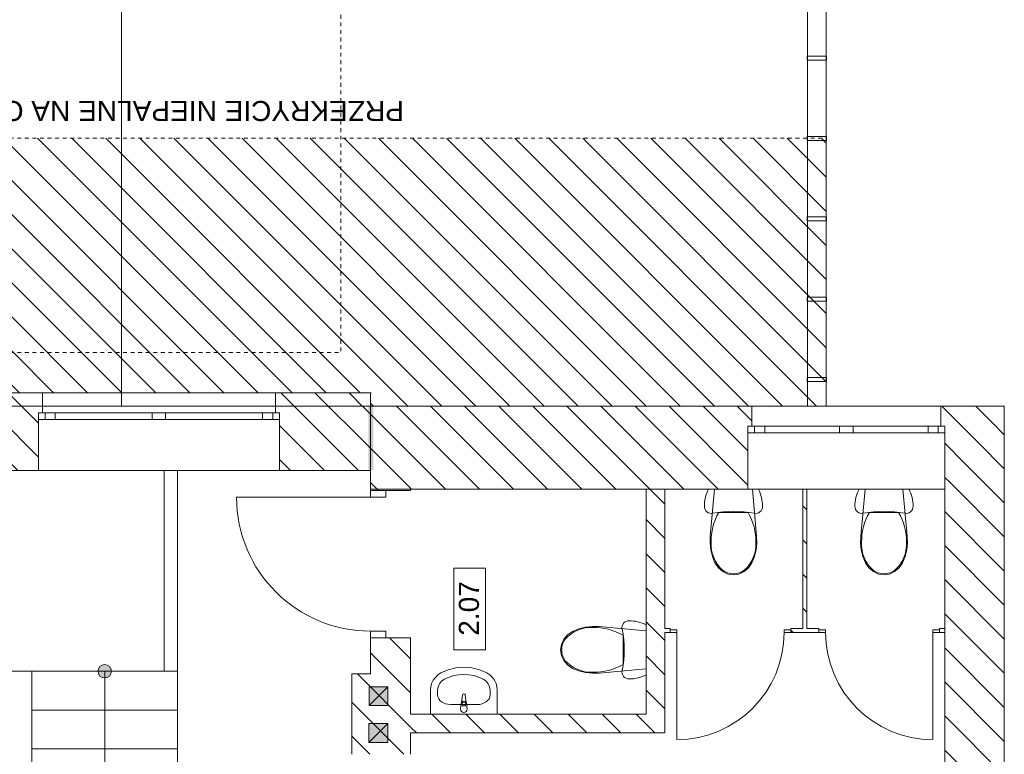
# Model space of a CAD drawing. Header units: millimetres. Extents: x -146116 to 602001, y -318793 to 100489.
# Tile 24 of 100: x 330274 to 337629, y -183795 to -178308. Entities that reach past the tile are written whole.
import ezdxf

# ---------------------------------------------------------------- set-up
doc = ezdxf.new("R2010")
doc.units = ezdxf.units.MM
doc.header["$LTSCALE"] = 0.1
doc.header["$MEASUREMENT"] = 0
doc.set_wipeout_variables(frame=1)
doc.linetypes.add('eks Rzut piętra II$0$Przerywana', pattern=[564.444447, 282.222223, -282.222223])
doc.linetypes.add('eks Rzut piętra II$0$Wipeout_Contour', pattern=[1000, 0, -1000])
for name, color, linetype, lineweight in [('eks Rzut piętra II$0$Nowe_220-A Ściany_Nr_pióra__27', 8, 'Continuous', 25), ('eks Rzut piętra II$0$Nowe_830-G Teksty Etykiety_Nr_pióra__38', 8, 'Continuous', 13), ('eks Rzut piętra II$0$Nowe_Konstrukcja - Stropy_Nr_pióra__38', 8, 'Continuous', 13), ('eks Rzut piętra II$0$poziom_3 (1)_7_0_Nr_pióra__21_Nr_pióra__7', 8, 'Continuous', 18), ('eks Rzut piętra II$0$poziom_3 (1)_7_0_Nr_pióra__81_Nr_pióra__1', 8, 'Continuous', 18), ('eks Rzut piętra II$0$poziom_3 (1)_7_2D - Ogólne_Nr_pióra__1_Nr_pióra__7', 8, 'Continuous', 18), ('eks Rzut piętra II$0$poziom_3 (1)_7_2D - Ogólne_Nr_pióra__7_Nr_pióra__7', 8, 'Continuous', 18), ('eks Rzut piętra II$0$poziom_3 (1)_7_Drzwi ArchiCAD_Nr_pióra__27_Nr_pióra__7', 8, 'Continuous', 18), ('eks Rzut piętra II$0$poziom_3 (1)_7_Drzwi ArchiCAD_Nr_pióra__81_Nr_pióra__1', 8, 'Continuous', 18), ('eks Rzut piętra II$0$poziom_3 (1)_7_Konstrukcja - Dachy_Nr_pióra__92_Nr_pióra__2', 8, 'Continuous', 18), ('eks Rzut piętra II$0$poziom_3 (1)_7_Konstrukcja - Schody_Nr_pióra__81_Nr_pióra__1', 8, 'Continuous', 18), ('eks Rzut piętra II$0$poziom_3 (1)_7_Konstrukcja - Stropy_Nr_pióra__81_Nr_pióra__1', 8, 'Continuous', 18), ('eks Rzut piętra II$0$poziom_3 (1)_7_Konstrukcja - Ściany zew_Nr_pióra__107_Nr_pióra__11', 8, 'Continuous', 18), ('eks Rzut piętra II$0$poziom_3 (1)_7_Konstrukcja - Ściany zew_Nr_pióra__254', 8, 'Continuous', 18), ('eks Rzut piętra II$0$poziom_3 (1)_7_Konstrukcja - Ściany zew_Nr_pióra__27_Nr_pióra__7', 8, 'Continuous', 18), ('eks Rzut piętra II$0$poziom_3 (1)_7_Konstrukcja - Ściany zew_Nr_pióra__87_Nr_pióra__1', 8, 'Continuous', 18), ('eks Rzut piętra II$0$poziom_3 (1)_7_Metryczki pomieszczeń ArchiCADa_Nr_pióra__6_Nr_pióra__5', 8, 'Continuous', 18), ('eks Rzut piętra II$0$poziom_3 (1)_7_Okna ArchiCADa_Nr_pióra__101_Nr_pióra__252', 8, 'Continuous', 18), ('eks Rzut piętra II$0$poziom_3 (1)_7_Okna ArchiCADa_Nr_pióra__27_Nr_pióra__7', 8, 'Continuous', 18), ('eks Rzut piętra II$0$poziom_3 (1)_7_Okna ArchiCADa_Nr_pióra__81_Nr_pióra__1', 8, 'Continuous', 18), ('Oświetlenie ewakuacyjne', 3, 'Continuous', 20)]:
    doc.layers.add(name, color=color, linetype=linetype, lineweight=lineweight)
for name, color, linetype in [('eks Rzut piętra II$0$poziom_3 (1)_7_2D - Ogólne_Nr_pióra__19', 8, 'Continuous'), ('eks Rzut piętra II$0$poziom_3 (1)_7_Konstrukcja - Schody', 8, 'Continuous'), ('eks Rzut piętra II$0$poziom_3 (1)_7_Konstrukcja - Ściany zew', 8, 'Continuous')]:
    doc.layers.add(name, color=color, linetype=linetype)
doc.styles.add('eks Rzut piętra II$0$GENERATED_STYLE_1', font='arial.ttf')
doc.styles.add('eks Rzut piętra II$0$GENERATED_STYLE_3', font='arial.ttf')
pattern_1 = [(135, (238251.98, 12155.94), (127.2792, 127.2792), [])]

# ---------------------------------------------------------------- blocks, each defined once
blk = doc.blocks.new('eks Rzut piętra II')
at = {"layer": 'eks Rzut piętra II$0$Nowe_Konstrukcja - Stropy_Nr_pióra__38', "linetype": 'Continuous', "lineweight": 13}
h = blk.add_hatch(dxfattribs=at)
h.set_pattern_fill('BLOCZKI_CERAMICZNE', color=256, angle=270, style=0, pattern_type=2)
h.set_pattern_definition([(315, (227934.12, 104779.88), (127.2792, 127.2792), [])])
h.paths.add_polyline_path([(235572, 32576.9), (225182, 32576.9), (225182, 30575.9), (235572, 30575.9)])
at = {"layer": 'eks Rzut piętra II$0$poziom_3 (1)_7_2D - Ogólne_Nr_pióra__19', "linetype": 'Continuous', "lineweight": 0}
for points in [[(232297.5, 28480.5), (232157.5, 28480.5), (232157.5, 28340.5), (232297.5, 28340.5)], [(232296.3, 28204.8), (232156.3, 28204.8), (232156.3, 28064.8), (232296.3, 28064.8)]]:
    blk.add_hatch(color=256, dxfattribs=at).paths.add_polyline_path(points)
at = {"layer": 'eks Rzut piętra II$0$poziom_3 (1)_7_Konstrukcja - Schody', "linetype": 'Continuous', "lineweight": 0}
blk.add_hatch(color=256, dxfattribs=at).paths.add_polyline_path([(230182, 28546), (230190.2, 28546.7), (230198.2, 28548.7), (230205.8, 28552), (230212.7, 28556.5), (230218.8, 28562.1), (230223.8, 28568.6), (230227.8, 28575.9), (230230.4, 28583.7), (230231.8, 28591.8), (230231.8, 28600.1), (230230.4, 28608.2), (230227.8, 28616.1), (230223.8, 28623.3), (230218.8, 28629.8), (230212.7, 28635.4), (230205.8, 28639.9), (230198.2, 28643.3), (230190.2, 28645.3), (230182, 28646), (230173.7, 28645.3), (230165.7, 28643.3), (230158.2, 28639.9), (230151.3, 28635.4), (230145.2, 28629.8), (230140.1, 28623.3), (230136.2, 28616.1), (230133.5, 28608.2), (230132.2, 28600.1), (230132.2, 28591.8), (230133.5, 28583.7), (230136.2, 28575.9), (230140.1, 28568.6), (230145.2, 28562.1), (230151.3, 28556.5), (230158.2, 28552), (230165.7, 28548.7), (230173.7, 28546.7)])
at = {"layer": 'eks Rzut piętra II$0$poziom_3 (1)_7_Konstrukcja - Ściany zew_Nr_pióra__107_Nr_pióra__11', "linetype": 'Continuous', "lineweight": 18}
h = blk.add_hatch(dxfattribs=at)
h.set_pattern_fill('BLOCZKI_CERAMICZNE_0007', color=256, angle=270, style=0, pattern_type=2)
h.set_pattern_definition(pattern_1)
h.paths.add_polyline_path([(236457, 30425.9), (236457, 29955.9), (236902, 30575.9), (236427, 30575.9), (236427, 30425.9)])
h = blk.add_hatch(dxfattribs=at)
h.set_pattern_fill('BLOCZKI_CERAMICZNE_0007', color=256, angle=270, style=0, pattern_type=2)
h.set_pattern_definition(pattern_1)
h.paths.add_polyline_path([(236902, 22025.9), (236902, 30575.9), (236457, 29955.9), (236457, 22665.9)])
h = blk.add_hatch(dxfattribs=at)
h.set_pattern_fill('BLOCZKI_CERAMICZNE_0007', color=256, angle=270, style=0, pattern_type=2)
h.set_pattern_definition(pattern_1)
h.paths.add_polyline_path([(232167, 29945.9), (232467, 29945.9), (232467, 29955.9), (232167, 29955.9)])
h = blk.add_hatch(dxfattribs=at)
h.set_pattern_fill('BLOCZKI_CERAMICZNE_0007', color=256, angle=270, style=0, pattern_type=2)
h.set_pattern_definition(pattern_1)
h.paths.add_polyline_path([(234227, 28135.9), (234367, 28135.9), (234367, 29955.9), (234227, 29955.9)])
h = blk.add_hatch(dxfattribs=at)
h.set_pattern_fill('BLOCZKI_CERAMICZNE_0007', color=256, angle=270, style=0, pattern_type=2)
h.set_pattern_definition(pattern_1)
h.paths.add_polyline_path([(235427, 28915.9), (235427, 29955.9), (235397, 29955.9), (235397, 28915.9)])
h = blk.add_hatch(dxfattribs=at)
h.set_pattern_fill('BLOCZKI_CERAMICZNE_0007', color=256, angle=270, style=0, pattern_type=2)
h.set_pattern_definition(pattern_1)
h.paths.add_polyline_path([(235307, 28915.9), (235307, 28885.9), (235517, 28885.9), (235517, 28915.9)])
h = blk.add_hatch(dxfattribs=at)
h.set_pattern_fill('BLOCZKI_CERAMICZNE_0007', color=256, angle=270, style=0, pattern_type=2)
h.set_pattern_definition(pattern_1)
h.paths.add_polyline_path([(232467, 28575.9), (232467, 28845.9), (232167, 28845.9), (232167, 28575.9)])
h = blk.add_hatch(dxfattribs=at)
h.set_pattern_fill('BLOCZKI_CERAMICZNE_0007', color=256, angle=270, style=0, pattern_type=2)
h.set_pattern_definition(pattern_1)
h.paths.add_polyline_path([(232027, 27975.9), (232467, 27975.9), (232467, 28575.9), (232027, 28575.9)])
h = blk.add_hatch(dxfattribs=at)
h.set_pattern_fill('BLOCZKI_CERAMICZNE_0007', color=256, angle=270, style=0, pattern_type=2)
h.set_pattern_definition(pattern_1)
h.paths.add_polyline_path([(234227, 28275.9), (232467, 28275.9), (232467, 28135.9), (234227, 28135.9)])
at = {"layer": 'eks Rzut piętra II$0$Nowe_220-A Ściany_Nr_pióra__27', "linetype": 'Continuous', "lineweight": 18}
blk.add_line((230627, 30093.7), (230627, 29906.2), dxfattribs=at)
at = {"layer": 'eks Rzut piętra II$0$Nowe_Konstrukcja - Stropy_Nr_pióra__38', "linetype": 'eks Rzut piętra II$0$Przerywana', "lineweight": 13, "flags": 128}
blk.add_lwpolyline([(235572, 30575.9), (235572, 32576.9), (225182, 32576.9), (225182, 30575.9)], close=True, dxfattribs=at)
at = {"layer": 'eks Rzut piętra II$0$poziom_3 (1)_7_0_Nr_pióra__21_Nr_pióra__7', "linetype": 'Continuous', "lineweight": 18, "flags": 128}
blk.add_lwpolyline([(230627, 30096), (230627, 28596), (230727, 28596), (230727, 27584.9)], dxfattribs=at)
at = {"layer": 'eks Rzut piętra II$0$poziom_3 (1)_7_0_Nr_pióra__81_Nr_pióra__1', "linetype": 'Continuous', "lineweight": 18}
for p, q in [((235432, 35035.9), (235432, 30575.9)), ((235572, 30575.9), (235572, 35035.9)), ((235574, 33190.9), (235430, 33190.9)), ((235430, 33190.9), (235430, 33160.9)), ((235574, 33160.9), (235574, 33190.9)), ((235430, 33160.9), (235574, 33160.9)), ((235574, 32590.9), (235430, 32590.9)), ((235430, 32590.9), (235430, 32560.9)), ((235574, 32560.9), (235574, 32590.9)), ((235430, 32560.9), (235574, 32560.9)), ((235574, 31990.9), (235430, 31990.9)), ((235430, 31990.9), (235430, 31960.9)), ((235430, 31960.9), (235574, 31960.9)), ((235574, 31960.9), (235574, 31990.9)), ((235574, 31390.9), (235430, 31390.9)), ((235430, 31390.9), (235430, 31360.9)), ((235430, 31360.9), (235574, 31360.9)), ((235574, 31360.9), (235574, 31390.9)), ((235574, 30790.9), (235430, 30790.9)), ((235430, 30790.9), (235430, 30760.9)), ((235430, 30760.9), (235574, 30760.9)), ((235574, 30760.9), (235574, 30790.9)), ((235432, 30575.9), (235572, 30575.9)), ((234684.9, 29940.9), (234678.7, 29925.4)), ((234692, 29955.9), (234684.9, 29940.9)), ((235065.6, 29955.9), (234692, 29955.9)), ((234737.8, 29955.9), (234705.4, 29605.6)), ((235019.8, 29955.9), (234737.8, 29955.9)), ((235052.1, 29605.6), (235019.8, 29955.9)), ((235072.7, 29940.9), (235065.6, 29955.9)), ((235078.9, 29925.4), (235072.7, 29940.9)), ((235809.5, 29940.9), (235803.3, 29925.4)), ((235816.6, 29955.9), (235809.5, 29940.9)), ((236190.1, 29955.9), (235816.6, 29955.9)), ((235862.4, 29955.9), (235830, 29605.6)), ((236144.3, 29955.9), (235862.4, 29955.9)), ((236176.7, 29605.6), (236144.3, 29955.9)), ((236197.2, 29940.9), (236190.1, 29955.9)), ((236203.4, 29925.4), (236197.2, 29940.9)), ((234665.7, 29877.2), (234663.2, 29860.7)), ((234669.1, 29893.5), (234665.7, 29877.2)), ((234673.4, 29909.6), (234669.1, 29893.5)), ((234678.7, 29925.4), (234673.4, 29909.6)), ((235084.2, 29909.6), (235078.9, 29925.4)), ((235088.5, 29893.5), (235084.2, 29909.6)), ((235091.9, 29877.2), (235088.5, 29893.5)), ((235094.3, 29860.7), (235091.9, 29877.2)), ((235790.3, 29877.2), (235787.8, 29860.7)), ((235793.7, 29893.5), (235790.3, 29877.2)), ((235798, 29909.6), (235793.7, 29893.5)), ((235803.3, 29925.4), (235798, 29909.6)), ((236208.7, 29909.6), (236203.4, 29925.4)), ((236213.1, 29893.5), (236208.7, 29909.6)), ((236216.5, 29877.2), (236213.1, 29893.5)), ((236218.9, 29860.7), (236216.5, 29877.2)), ((234661.8, 29844.1), (234661.3, 29827.5)), ((234661.3, 29827.5), (234662.6, 29815.9)), ((234663.2, 29860.7), (234661.8, 29844.1)), ((234662.6, 29815.9), (234666.4, 29805)), ((234666.4, 29805), (234672.5, 29795.1)), ((234672.5, 29795.1), (234680.6, 29786.8)), ((234801.2, 29787.6), (234839.9, 29790.6)), ((234839.9, 29790.6), (234878.8, 29791.5)), ((234878.8, 29791.5), (234917.7, 29790.6)), ((234917.7, 29790.6), (234956.4, 29787.6)), ((235077, 29786.8), (235085.1, 29795.1)), ((235085.1, 29795.1), (235091.2, 29805)), ((235091.2, 29805), (235095, 29815.9)), ((235095.8, 29844.1), (235094.3, 29860.7)), ((235095, 29815.9), (235096.3, 29827.5)), ((235096.3, 29827.5), (235095.8, 29844.1)), ((235786.4, 29844.1), (235785.9, 29827.5)), ((235785.9, 29827.5), (235787.2, 29815.9)), ((235787.8, 29860.7), (235786.4, 29844.1)), ((235787.2, 29815.9), (235790.9, 29805)), ((235790.9, 29805), (235797, 29795.1)), ((235797, 29795.1), (235805.2, 29786.8)), ((235925.7, 29787.6), (235964.5, 29790.6)), ((235964.5, 29790.6), (236003.4, 29791.5)), ((236003.4, 29791.5), (236042.2, 29790.6)), ((236042.2, 29790.6), (236081, 29787.6)), ((236201.6, 29786.8), (236209.7, 29795.1)), ((236209.7, 29795.1), (236215.8, 29805)), ((236215.8, 29805), (236219.6, 29815.9)), ((236220.4, 29844.1), (236218.9, 29860.7)), ((236219.6, 29815.9), (236220.9, 29827.5)), ((236220.9, 29827.5), (236220.4, 29844.1)), ((234680.6, 29786.8), (234690.3, 29780.5)), ((234690.3, 29780.5), (234701.2, 29776.5)), ((234701.2, 29776.5), (234712.7, 29775)), ((234712.7, 29775), (234724.3, 29776)), ((234724.3, 29776), (234762.6, 29782.8)), ((234762.6, 29782.8), (234801.2, 29787.6)), ((234878.8, 29782.9), (234769.9, 29782.9)), ((234987.7, 29782.9), (234878.8, 29782.9)), ((234956.4, 29787.6), (234995, 29782.8)), ((234987.7, 29782.9), (234987.7, 29783)), ((234995, 29782.8), (235033.3, 29776)), ((235033.3, 29776), (235044.9, 29775)), ((235044.9, 29775), (235056.4, 29776.5)), ((235056.4, 29776.5), (235067.3, 29780.5)), ((235067.3, 29780.5), (235077, 29786.8)), ((235805.2, 29786.8), (235814.9, 29780.5)), ((235814.9, 29780.5), (235825.8, 29776.5)), ((235825.8, 29776.5), (235837.3, 29775)), ((235837.3, 29775), (235848.9, 29776)), ((235848.9, 29776), (235887.2, 29782.8)), ((235887.2, 29782.8), (235925.7, 29787.6)), ((236003.4, 29782.9), (235894.4, 29782.9)), ((236112.3, 29782.9), (236003.4, 29782.9)), ((236081, 29787.6), (236119.6, 29782.8)), ((236112.3, 29782.9), (236112.3, 29783)), ((236119.6, 29782.8), (236157.9, 29776)), ((236157.9, 29776), (236169.4, 29775)), ((236169.4, 29775), (236180.9, 29776.5)), ((236180.9, 29776.5), (236191.8, 29780.5)), ((236191.8, 29780.5), (236201.6, 29786.8)), ((234705.4, 29605.6), (234703.9, 29553.9)), ((235053.7, 29553.9), (235052.1, 29605.6)), ((235830, 29605.6), (235828.5, 29553.9)), ((236178.3, 29553.9), (236176.7, 29605.6)), ((234703.9, 29553.9), (234709.4, 29502.5)), ((234709.4, 29502.5), (234721.8, 29452.8)), ((234711.8, 29558), (234711.8, 29558)), ((235035.8, 29452.8), (235048.2, 29502.5)), ((235045.8, 29558), (235045.8, 29558)), ((235048.2, 29502.5), (235053.7, 29553.9)), ((235828.5, 29553.9), (235833.9, 29502.5)), ((235833.9, 29502.5), (235846.4, 29452.8)), ((235836.3, 29558), (235836.3, 29558)), ((236160.4, 29452.8), (236172.8, 29502.5)), ((236170.4, 29558), (236170.4, 29558)), ((236172.8, 29502.5), (236178.3, 29553.9)), ((234721.8, 29452.8), (234740.8, 29405.8)), ((235016.8, 29405.8), (235035.8, 29452.8)), ((235846.4, 29452.8), (235865.4, 29405.8)), ((236141.4, 29405.8), (236160.4, 29452.8)), ((234740.8, 29405.8), (234766.4, 29368.6)), ((234766.4, 29368.6), (234799.4, 29340.1)), ((234797.7, 29351.4), (234797.7, 29351.4)), ((234958.1, 29340.1), (234991.2, 29368.6)), ((234959.9, 29351.4), (234959.9, 29351.4)), ((234991.2, 29368.6), (235016.8, 29405.8)), ((235865.4, 29405.8), (235891, 29368.6)), ((235891, 29368.6), (235924, 29340.1)), ((235922.3, 29351.4), (235922.3, 29351.4)), ((236082.7, 29340.1), (236115.8, 29368.6)), ((236084.4, 29351.4), (236084.4, 29351.4)), ((236115.8, 29368.6), (236141.4, 29405.8)), ((234799.4, 29340.1), (234837.7, 29322.2)), ((234837.7, 29322.2), (234878.8, 29315.9)), ((234878.8, 29324.6), (234878.8, 29324.6)), ((234878.8, 29315.9), (234919.8, 29322.2)), ((234919.8, 29322.2), (234958.1, 29340.1)), ((235924, 29340.1), (235962.3, 29322.2)), ((235962.3, 29322.2), (236003.4, 29315.9)), ((236003.4, 29324.6), (236003.4, 29324.6)), ((236003.4, 29315.9), (236044.4, 29322.2)), ((236044.4, 29322.2), (236082.7, 29340.1)), ((233723.8, 28913), (233676.9, 28893.9)), ((233773.6, 28925.4), (233723.8, 28913)), ((233824.9, 28930.9), (233773.6, 28925.4)), ((233876.6, 28929.3), (233824.9, 28930.9)), ((233829, 28923), (233829, 28923)), ((234227, 28896.9), (233876.6, 28929.3)), ((234047.5, 28933.5), (234046, 28922)), ((234046, 28922), (234047, 28910.4)), ((234047, 28910.4), (234053.8, 28872.2)), ((234051.5, 28944.4), (234047.5, 28933.5)), ((234057.8, 28954.2), (234051.5, 28944.4)), ((234066.1, 28962.3), (234057.8, 28954.2)), ((234076, 28968.4), (234066.1, 28962.3)), ((234087, 28972.2), (234076, 28968.4)), ((234098.5, 28973.4), (234087, 28972.2)), ((234115.2, 28973), (234098.5, 28973.4)), ((234131.8, 28971.5), (234115.2, 28973)), ((234148.2, 28969.1), (234131.8, 28971.5)), ((234164.6, 28965.7), (234148.2, 28969.1)), ((234180.6, 28961.3), (234164.6, 28965.7)), ((234196.4, 28956), (234180.6, 28961.3)), ((234211.9, 28949.8), (234196.4, 28956)), ((234227, 28942.7), (234211.9, 28949.8)), ((234227, 28569.2), (234227, 28942.7)), ((233611.2, 28835.3), (233593.2, 28797)), ((233639.7, 28868.3), (233611.2, 28835.3)), ((233622.4, 28837), (233622.4, 28837.1)), ((233676.9, 28893.9), (233639.7, 28868.3)), ((234053.8, 28872.2), (234058.7, 28833.6)), ((234053.9, 28755.9), (234053.9, 28864.9)), ((234058.7, 28833.6), (234061.6, 28794.8)), ((234227, 28615), (234227, 28896.9)), ((233593.2, 28797), (233587, 28755.9)), ((234061.6, 28794.8), (234062.6, 28755.9)), ((233587, 28755.9), (233593.2, 28714.9)), ((233593.2, 28714.9), (233611.2, 28676.6)), ((233595.6, 28755.9), (233595.6, 28755.9)), ((234053.9, 28647), (234053.9, 28755.9)), ((234061.6, 28717.1), (234058.7, 28678.3)), ((234062.6, 28755.9), (234061.6, 28717.1)), ((232805.6, 28621.1), (232748.1, 28606.9)), ((232864.8, 28625.9), (232805.6, 28621.1)), ((232923.9, 28621.1), (232864.8, 28625.9)), ((232981.4, 28606.9), (232923.9, 28621.1)), ((233611.2, 28676.6), (233639.7, 28643.5)), ((233622.4, 28674.9), (233622.4, 28674.9)), ((233639.7, 28643.5), (233676.9, 28617.9)), ((233676.9, 28617.9), (233723.8, 28598.9)), ((233876.6, 28582.6), (234227, 28615)), ((234053.8, 28639.7), (234047, 28601.4)), ((234058.7, 28678.3), (234053.8, 28639.7)), ((234053.9, 28647), (234053.9, 28647.1)), ((232651.9, 28550.8), (232636, 28529.5)), ((232671.3, 28569.1), (232651.9, 28550.8)), ((232693.8, 28583.6), (232671.3, 28569.1)), ((232748.1, 28606.9), (232693.8, 28583.6)), ((233035.8, 28583.6), (232981.4, 28606.9)), ((233058.2, 28569.1), (233035.8, 28583.6)), ((233077.7, 28550.8), (233058.2, 28569.1)), ((233093.5, 28529.5), (233077.7, 28550.8)), ((233723.8, 28598.9), (233773.6, 28586.5)), ((233773.6, 28586.5), (233824.9, 28581)), ((233824.9, 28581), (233876.6, 28582.6)), ((233829, 28588.9), (233829, 28589)), ((234047, 28601.4), (234046, 28589.9)), ((234046, 28589.9), (234047.5, 28578.4)), ((234047.5, 28578.4), (234051.5, 28567.5)), ((234051.5, 28567.5), (234057.8, 28557.7)), ((234057.8, 28557.7), (234066.1, 28549.6)), ((234066.1, 28549.6), (234076, 28543.5)), ((234076, 28543.5), (234087, 28539.7)), ((234087, 28539.7), (234098.5, 28538.4)), ((234098.5, 28538.4), (234115.2, 28538.9)), ((234115.2, 28538.9), (234131.8, 28540.4)), ((234131.8, 28540.4), (234148.2, 28542.8)), ((234148.2, 28542.8), (234164.6, 28546.2)), ((234164.6, 28546.2), (234180.6, 28550.6)), ((234180.6, 28550.6), (234196.4, 28555.9)), ((234196.4, 28555.9), (234211.9, 28562.1)), ((234211.9, 28562.1), (234227, 28569.2)), ((232617.2, 28480.4), (232614.8, 28454.1)), ((232624.4, 28505.7), (232617.2, 28480.4)), ((232636, 28529.5), (232624.4, 28505.7)), ((233105.2, 28505.7), (233093.5, 28529.5)), ((233112.4, 28480.4), (233105.2, 28505.7)), ((233114.8, 28454.1), (233112.4, 28480.4)), ((232614.8, 28454.1), (232614.8, 28275.9)), ((232669.1, 28418.5), (232669.1, 28454.1)), ((232853.7, 28417.1), (232847, 28364.2)), ((232853.7, 28417.1), (232853.7, 28417.2)), ((232882.5, 28364.2), (232875.9, 28417.1)), ((233060.4, 28418.5), (233060.4, 28454.1)), ((233114.8, 28275.9), (233114.8, 28454.1)), ((232765.8, 28347.7), (232963.8, 28347.7)), ((232843.8, 28354.7), (232839.8, 28312.7)), ((232843.8, 28354.7), (232843.8, 28354.8)), ((232851.2, 28337.7), (232851.2, 28352.5)), ((232878.4, 28337.7), (232851.2, 28337.7)), ((232878.4, 28352.5), (232878.4, 28337.7)), ((232882.5, 28364.2), (232882.5, 28364.3)), ((232889.8, 28312.7), (232885.8, 28354.7)), ((232614.8, 28275.9), (233114.8, 28275.9)), ((232889.8, 28312.7), (232889.8, 28312.8))]:
    blk.add_line(p, q, dxfattribs=at)
for centre, radius, start, end in [((235136.9, 29568), 425.4, 149.65177, 181.35393), ((234620.7, 29568), 425.4, 358.64607, 30.34823), ((236261.5, 29568), 425.4, 149.65177, 181.35393), ((235745.3, 29568), 425.4, 358.64607, 30.34823), ((234968.3, 29543.6), 257, 176.80485, 228.4245), ((234789.3, 29543.6), 257, 311.5755, 3.19515), ((236092.8, 29543.6), 257, 176.80485, 228.4245), ((235913.9, 29543.6), 257, 311.5755, 3.19515), ((234879.6, 29463.2), 138.6, 233.7772, 269.66441), ((234878, 29463.2), 138.6, 270.33559, 306.22281), ((236004.2, 29463.2), 138.6, 233.7772, 269.66441), ((236002.6, 29463.2), 138.6, 270.33559, 306.22281), ((233814.7, 28666.5), 257, 86.80485, 138.4245), ((233839, 28497.8), 425.4, 59.65177, 91.35393), ((233734.2, 28755.1), 138.6, 143.7772, 179.66441), ((233734.2, 28756.8), 138.6, 180.33559, 216.22281), ((233814.7, 28845.4), 257, 221.5755, 273.19515), ((233839, 29014), 425.4, 268.64607, 300.34823), ((232864.8, 28415.8), 11.2, 7.13892, 172.86108), ((232864.8, 28352.8), 21.1, 147.22897, 174.83039), ((232864.8, 28352.8), 21.1, 32.77103, 147.22897), ((232864.8, 28352.5), 13.6, 0, 180), ((232864.8, 28352.8), 21.1, 5.16961, 32.77103), ((232864.8, 28312.7), 25, 180, 0)]:
    blk.add_arc(centre, radius, start, end, dxfattribs=at)
for centre, major_axis, ratio, start_param, end_param in [((232864.8, 28275.9), (-304.3, 0), 0.975758, 4.215414, 5.209364), ((232765.7, 28454.1), (-96.6, 0), 0.975758, 5.209364, 6.283185), ((232963.8, 28454.1), (-96.6, 0), 0.975758, 3.141593, 4.215414), ((232765.9, 28418.5), (-96.7, 0), 0.731403, 0, 1.570796), ((232963.7, 28418.5), (-96.7, 0), 0.731403, 1.570796, 3.141593)]:
    blk.add_ellipse(centre, major_axis=major_axis, ratio=ratio, start_param=start_param, end_param=end_param, dxfattribs=at)
at = {"layer": 'eks Rzut piętra II$0$poziom_3 (1)_7_2D - Ogólne_Nr_pióra__1_Nr_pióra__7', "linetype": 'Continuous', "lineweight": 18, "flags": 128}
for points in [[(232297.5, 28480.5), (232297.5, 28340.5), (232157.5, 28340.5), (232157.5, 28480.5)], [(232296.3, 28204.8), (232296.3, 28064.8), (232156.3, 28064.8), (232156.3, 28204.8)]]:
    blk.add_lwpolyline(points, close=True, dxfattribs=at)
at = {"layer": 'eks Rzut piętra II$0$poziom_3 (1)_7_2D - Ogólne_Nr_pióra__7_Nr_pióra__7', "linetype": 'Continuous', "lineweight": 18}
for p, q in [((232297.5, 28480.5), (232157.5, 28340.5)), ((232296.3, 28204.8), (232156.3, 28064.8))]:
    blk.add_line(p, q, dxfattribs=at)
at = {"layer": 'eks Rzut piętra II$0$poziom_3 (1)_7_Drzwi ArchiCAD_Nr_pióra__27_Nr_pióra__7', "linetype": 'Continuous', "lineweight": 18}
for p, q in [((232167, 29945.9), (232282, 29945.9)), ((234407, 28885.9), (234407, 28905.9)), ((235307, 28885.9), (235307, 28905.9)), ((235517, 28885.9), (235517, 28905.9)), ((236417, 28885.9), (236417, 28905.9)), ((232167, 28845.9), (232282, 28845.9))]:
    blk.add_line(p, q, dxfattribs=at)
at = {"layer": 'eks Rzut piętra II$0$poziom_3 (1)_7_Drzwi ArchiCAD_Nr_pióra__81_Nr_pióra__1', "linetype": 'Continuous', "lineweight": 18}
for p, q in [((232167, 29945.9), (232167, 29895.9)), ((232282, 29945.9), (232167, 29945.9)), ((232282, 29895.9), (232282, 29945.9)), ((232167, 29895.9), (231167, 29895.9)), ((232167, 29895.9), (232282, 29895.9)), ((234457, 28905.9), (234407, 28905.9)), ((234407, 28905.9), (234407, 28885.9)), ((234457, 28885.9), (234457, 28905.9)), ((235307, 28905.9), (235257, 28905.9)), ((235257, 28905.9), (235257, 28885.9)), ((235307, 28885.9), (235307, 28905.9)), ((235517, 28905.9), (235567, 28905.9)), ((235517, 28885.9), (235517, 28905.9)), ((235567, 28905.9), (235567, 28885.9)), ((236367, 28885.9), (236367, 28905.9)), ((236367, 28905.9), (236417, 28905.9)), ((236417, 28905.9), (236417, 28885.9)), ((232282, 28895.9), (232167, 28895.9)), ((232167, 28895.9), (232167, 28845.9)), ((232167, 28845.9), (232282, 28845.9)), ((232282, 28845.9), (232282, 28895.9)), ((234407, 28885.9), (234457, 28885.9)), ((234457, 28885.9), (234457, 28085.9)), ((235257, 28885.9), (235307, 28885.9)), ((235567, 28885.9), (235517, 28885.9)), ((236417, 28885.9), (236367, 28885.9)), ((236367, 28885.9), (236367, 28085.9))]:
    blk.add_line(p, q, dxfattribs=at)
for centre, radius, start, end in [((232167, 29895.9), 1000, 180, 270), ((234457, 28885.9), 800, 270, 0), ((236367, 28885.9), 800, 180, 270)]:
    blk.add_arc(centre, radius, start, end, dxfattribs=at)
at = {"layer": 'eks Rzut piętra II$0$poziom_3 (1)_7_Konstrukcja - Dachy_Nr_pióra__92_Nr_pióra__2', "linetype": 'Continuous', "lineweight": 18, "flags": 128}
blk.add_lwpolyline([(235432, 35035.9), (235432, 30575.9)], dxfattribs=at)
at = {"layer": 'eks Rzut piętra II$0$poziom_3 (1)_7_Konstrukcja - Schody_Nr_pióra__81_Nr_pióra__1', "linetype": 'Continuous', "lineweight": 18}
for p, q in [((229637, 28596), (229637, 27114.9)), ((229637, 28596), (230727, 28596)), ((229637, 28596), (230727, 28596)), ((230182, 28596), (230182, 27349.9)), ((230727, 28596), (230727, 27584.9)), ((229637, 28306), (230727, 28306)), ((229637, 28016), (230727, 28016))]:
    blk.add_line(p, q, dxfattribs=at)
blk.add_circle((230182, 28596), 50, dxfattribs=at)
at = {"layer": 'eks Rzut piętra II$0$poziom_3 (1)_7_Konstrukcja - Stropy_Nr_pióra__81_Nr_pióra__1', "linetype": 'eks Rzut piętra II$0$Przerywana', "lineweight": 18, "flags": 128}
blk.add_lwpolyline([(231947, 40045.9), (231947, 30976.9), (228847, 30976.9), (228847, 40045.9)], close=True, dxfattribs=at)
at = {"layer": 'eks Rzut piętra II$0$poziom_3 (1)_7_Konstrukcja - Stropy_Nr_pióra__81_Nr_pióra__1', "linetype": 'Continuous', "lineweight": 18, "flags": 128}
for points in [[(215277, 22155.9), (223567, 22155.9), (224247, 22155.9), (224247, 23755.9), (226737, 23755.9), (226737, 24155.9), (228137, 24155.9), (228137, 30096), (232167, 30096), (232167, 29955.9), (236457, 29955.9), (236457, 22665.9), (233797, 22665.9), (233797, 19055.9), (215277, 19055.9)], [(228137, 28596), (228137, 30096), (230727, 30096), (230727, 28596)]]:
    blk.add_lwpolyline(points, close=True, dxfattribs=at)
at = {"layer": 'eks Rzut piętra II$0$poziom_3 (1)_7_Konstrukcja - Ściany zew_Nr_pióra__27_Nr_pióra__7', "linetype": 'Continuous', "lineweight": 18}
for p, q in [((229717, 30526), (229687, 30526)), ((229687, 30526), (229687, 30476)), ((231457, 30526), (231487, 30526)), ((231487, 30526), (231487, 30476)), ((235017, 30575.9), (235017, 30425.9)), ((236427, 30575.9), (236427, 30425.9)), ((229687, 30476), (229687, 30096)), ((231487, 30476), (231487, 30096)), ((235017, 30425.9), (234987, 30425.9)), ((234987, 30425.9), (234987, 30375.9)), ((236427, 30425.9), (236457, 30425.9)), ((236457, 30425.9), (236457, 30375.9)), ((234987, 30375.9), (234987, 29955.9)), ((236457, 30375.9), (236457, 29955.9)), ((232167, 29945.9), (232282, 29945.9)), ((232282, 29945.9), (232467, 29945.9)), ((234407, 28905.9), (234407, 28915.9)), ((234407, 28885.9), (234407, 28905.9)), ((235307, 28905.9), (235307, 28915.9)), ((235307, 28885.9), (235307, 28905.9)), ((235517, 28905.9), (235517, 28915.9)), ((235517, 28885.9), (235517, 28905.9)), ((236417, 28905.9), (236417, 28915.9)), ((236417, 28885.9), (236417, 28905.9)), ((232167, 28845.9), (232282, 28845.9)), ((232282, 28845.9), (232467, 28845.9)), ((234227, 28135.9), (234367, 28135.9))]:
    blk.add_line(p, q, dxfattribs=at)
at = {"layer": 'eks Rzut piętra II$0$poziom_3 (1)_7_Konstrukcja - Ściany zew_Nr_pióra__27_Nr_pióra__7', "linetype": 'Continuous', "lineweight": 18, "flags": 128}
for points in [[(236902, 30575.9), (236427, 30575.9)], [(236902, 22025.9), (236902, 30575.9)], [(228927, 30096), (229687, 30096)], [(231487, 30096), (232167, 30096)], [(232167, 29955.9), (232167, 29945.9)], [(232467, 29945.9), (232467, 29955.9)], [(232467, 29955.9), (234227, 29955.9)], [(234227, 29955.9), (234227, 28275.9)], [(234367, 28915.9), (234367, 29955.9)], [(234367, 29955.9), (234987, 29955.9)], [(235397, 29955.9), (235397, 28915.9)], [(235427, 28915.9), (235427, 29955.9)], [(236457, 29955.9), (236457, 28915.9)], [(234407, 28915.9), (234367, 28915.9)], [(235397, 28915.9), (235307, 28915.9)], [(235517, 28915.9), (235427, 28915.9)], [(236457, 28915.9), (236417, 28915.9)], [(232167, 28845.9), (232167, 28575.9)], [(232467, 28575.9), (232467, 28845.9)], [(234367, 28885.9), (234407, 28885.9)], [(234367, 28135.9), (234367, 28885.9)], [(235307, 28885.9), (235517, 28885.9)], [(236417, 28885.9), (236457, 28885.9)], [(236457, 28885.9), (236457, 25985.9)], [(232167, 28575.9), (232027, 28575.9)], [(232027, 28575.9), (232027, 27975.9)], [(232467, 28275.9), (232467, 28575.9)], [(234227, 28275.9), (232467, 28275.9)], [(232467, 27975.9), (232467, 28135.9)], [(232467, 28135.9), (234227, 28135.9)]]:
    blk.add_lwpolyline(points, dxfattribs=at)
at = {"layer": 'eks Rzut piętra II$0$poziom_3 (1)_7_Metryczki pomieszczeń ArchiCADa_Nr_pióra__6_Nr_pióra__5', "linetype": 'Continuous', "lineweight": 18}
for p, q in [((232790.2, 28755.4), (232790.2, 29365.5)), ((232790.2, 29365.5), (233025.9, 29365.5)), ((233025.9, 29365.5), (233025.9, 28755.4)), ((233025.9, 28755.4), (232790.2, 28755.4))]:
    blk.add_line(p, q, dxfattribs=at)
at = {"layer": 'eks Rzut piętra II$0$poziom_3 (1)_7_Okna ArchiCADa_Nr_pióra__101_Nr_pióra__252', "linetype": 'Continuous', "lineweight": 18}
for p, q in [((229812, 30526), (229687, 30526)), ((229812, 30476), (229812, 30526)), ((230587, 30526), (230537, 30526)), ((230537, 30526), (230537, 30476)), ((230637, 30526), (230587, 30526)), ((230637, 30476), (230637, 30526)), ((231487, 30526), (231362, 30526)), ((231362, 30526), (231362, 30476)), ((229687, 30476), (229812, 30476)), ((230537, 30476), (230587, 30476)), ((230587, 30476), (230637, 30476)), ((231362, 30476), (231487, 30476)), ((234987, 30425.9), (235112, 30425.9)), ((235112, 30425.9), (235112, 30375.9)), ((235672, 30375.9), (235672, 30425.9)), ((235672, 30425.9), (235722, 30425.9)), ((235722, 30425.9), (235772, 30425.9)), ((235772, 30425.9), (235772, 30375.9)), ((236332, 30375.9), (236332, 30425.9)), ((236332, 30425.9), (236457, 30425.9)), ((235112, 30375.9), (234987, 30375.9)), ((235722, 30375.9), (235672, 30375.9)), ((235772, 30375.9), (235722, 30375.9)), ((236457, 30375.9), (236332, 30375.9))]:
    blk.add_line(p, q, dxfattribs=at)
at = {"layer": 'eks Rzut piętra II$0$poziom_3 (1)_7_Okna ArchiCADa_Nr_pióra__27_Nr_pióra__7', "linetype": 'Continuous', "lineweight": 18}
for p, q in [((229687, 30526), (229687, 30476)), ((229717, 30526), (229687, 30526)), ((231457, 30526), (231487, 30526)), ((231487, 30526), (231487, 30476)), ((234987, 30425.9), (234987, 30375.9)), ((235017, 30425.9), (234987, 30425.9)), ((236427, 30425.9), (236457, 30425.9)), ((236457, 30425.9), (236457, 30375.9))]:
    blk.add_line(p, q, dxfattribs=at)
at = {"layer": 'eks Rzut piętra II$0$poziom_3 (1)_7_Okna ArchiCADa_Nr_pióra__81_Nr_pióra__1', "linetype": 'Continuous', "lineweight": 18}
for p, q in [((229737, 30526), (229737, 30476)), ((230537, 30526), (229812, 30526)), ((231362, 30526), (230637, 30526)), ((231437, 30526), (231437, 30476)), ((236427, 30575.9), (235017, 30575.9)), ((229812, 30476), (230537, 30476)), ((230637, 30476), (231362, 30476)), ((235037, 30425.9), (235037, 30375.9)), ((235112, 30425.9), (235672, 30425.9)), ((235772, 30425.9), (236332, 30425.9)), ((236407, 30425.9), (236407, 30375.9)), ((235672, 30375.9), (235112, 30375.9)), ((236332, 30375.9), (235772, 30375.9)), ((229687, 30096), (231487, 30096)), ((236457, 29955.9), (234987, 29955.9))]:
    blk.add_line(p, q, dxfattribs=at)
at = {"layer": 'eks Rzut piętra II$0$Nowe_830-G Teksty Etykiety_Nr_pióra__38', "linetype": 'Continuous', "lineweight": 13, "insert": (232416.6, 32706), "char_height": 150, "attachment_point": 1, "rotation": 180, "style": 'eks Rzut piętra II$0$GENERATED_STYLE_3'}
blk.add_mtext('\\A1;PRZEKRYCIE NIEPALNE NA ODCINKU 2m', dxfattribs=at)
at = {"layer": 'eks Rzut piętra II$0$poziom_3 (1)_7_Metryczki pomieszczeń ArchiCADa_Nr_pióra__6_Nr_pióra__5', "linetype": 'Continuous', "lineweight": 18, "insert": (232827.5, 28861.6), "char_height": 150, "attachment_point": 1, "rotation": 90, "style": 'eks Rzut piętra II$0$GENERATED_STYLE_1'}
blk.add_mtext('\\A1;2.07', dxfattribs=at)
at = {"linetype": 'eks Rzut piętra II$0$Wipeout_Contour', "lineweight": 0, "ltscale": 296896.368866}
blk.add_wipeout([(226227, 30576), (232167, 30576), (232167, 30676), (226227, 30676)], dxfattribs=at).dxf.layer = 'eks Rzut piętra II$0$poziom_3 (1)_7_Konstrukcja - Ściany zew'
at = {"layer": 'eks Rzut piętra II$0$poziom_3 (1)_7_2D - Ogólne_Nr_pióra__19', "linetype": 'Continuous', "lineweight": 0}
blk.add_hatch(color=256, dxfattribs=at).paths.add_polyline_path([(232188, 30097.6), (232188, 30574.2), (232151, 30574.2), (232151, 30097.6)])
at = {"layer": 'eks Rzut piętra II$0$poziom_3 (1)_7_Konstrukcja - Ściany zew_Nr_pióra__107_Nr_pióra__11', "linetype": 'Continuous', "lineweight": 18}
h = blk.add_hatch(dxfattribs=at)
h.set_pattern_fill('BLOCZKI_CERAMICZNE_0007', color=256, angle=270, style=0, pattern_type=2)
h.set_pattern_definition(pattern_1)
h.paths.add_polyline_path([(229687, 30096), (229687, 30526), (229717, 30526), (229717, 30676), (228897, 30676), (228897, 30526), (228927, 30526), (228927, 30096)])
h = blk.add_hatch(dxfattribs=at)
h.set_pattern_fill('BLOCZKI_CERAMICZNE_0007', color=256, angle=270, style=0, pattern_type=2)
h.set_pattern_definition(pattern_1)
h.paths.add_polyline_path([(231487, 30096), (232167, 30096), (232167, 30676), (231457, 30676), (231457, 30526), (231487, 30526)])
h = blk.add_hatch(dxfattribs=at)
h.set_pattern_fill('BLOCZKI_CERAMICZNE_0007', color=256, angle=270, style=0, pattern_type=2)
h.set_pattern_definition(pattern_1)
h.paths.add_polyline_path([(232167, 29955.9), (234987, 29955.9), (234987, 30425.9), (235017, 30425.9), (235017, 30575.9), (232167, 30575.9)])
at = {"layer": 'eks Rzut piętra II$0$poziom_3 (1)_7_Konstrukcja - Dachy_Nr_pióra__92_Nr_pióra__2', "linetype": 'Continuous', "lineweight": 18, "flags": 128}
for points in [[(230307, 30575.9), (230307, 44500.9)], [(230307, 44500.9), (230307, 30575.9)], [(230307, 30575.9), (225182, 30575.9)], [(235432, 30575.9), (230307, 30575.9)]]:
    blk.add_lwpolyline(points, dxfattribs=at)
at = {"layer": 'eks Rzut piętra II$0$poziom_3 (1)_7_Konstrukcja - Ściany zew_Nr_pióra__254', "linetype": 'eks Rzut piętra II$0$Wipeout_Contour', "lineweight": 18}
for p, q in [((232167, 30676), (226227, 30676)), ((232167, 30576), (232167, 30676)), ((226227, 30576), (232167, 30576))]:
    blk.add_line(p, q, dxfattribs=at)
at = {"layer": 'eks Rzut piętra II$0$poziom_3 (1)_7_Konstrukcja - Ściany zew_Nr_pióra__27_Nr_pióra__7', "linetype": 'Continuous', "lineweight": 18}
for p, q in [((229717, 30676), (229717, 30526)), ((231457, 30676), (231457, 30526))]:
    blk.add_line(p, q, dxfattribs=at)
at = {"layer": 'eks Rzut piętra II$0$poziom_3 (1)_7_Konstrukcja - Ściany zew_Nr_pióra__27_Nr_pióra__7', "linetype": 'Continuous', "lineweight": 18, "flags": 128}
for points in [[(229717, 30676), (228897, 30676)], [(232167, 30676), (231457, 30676)], [(232167, 30096), (232167, 30676)], [(235017, 30575.9), (232167, 30575.9)], [(232167, 30575.9), (232167, 29955.9)]]:
    blk.add_lwpolyline(points, dxfattribs=at)
at = {"layer": 'eks Rzut piętra II$0$poziom_3 (1)_7_Konstrukcja - Ściany zew_Nr_pióra__87_Nr_pióra__1', "linetype": 'Continuous', "lineweight": 18, "flags": 128}
for points in [[(232167, 30676), (226227, 30676)], [(232167, 30576), (232167, 30676)], [(226227, 30576), (232167, 30576)]]:
    blk.add_lwpolyline(points, dxfattribs=at)
at = {"layer": 'eks Rzut piętra II$0$poziom_3 (1)_7_Okna ArchiCADa_Nr_pióra__81_Nr_pióra__1', "linetype": 'Continuous', "lineweight": 18}
blk.add_line((229717, 30676), (231457, 30676), dxfattribs=at)

msp = doc.modelspace()

# ---------------------------------------------------------------- block references
at = {"layer": 'Oświetlenie ewakuacyjne'}
msp.add_blockref('eks Rzut piętra II', (100727, -211770.5), dxfattribs=at)

doc.saveas('drawing.dxf')
